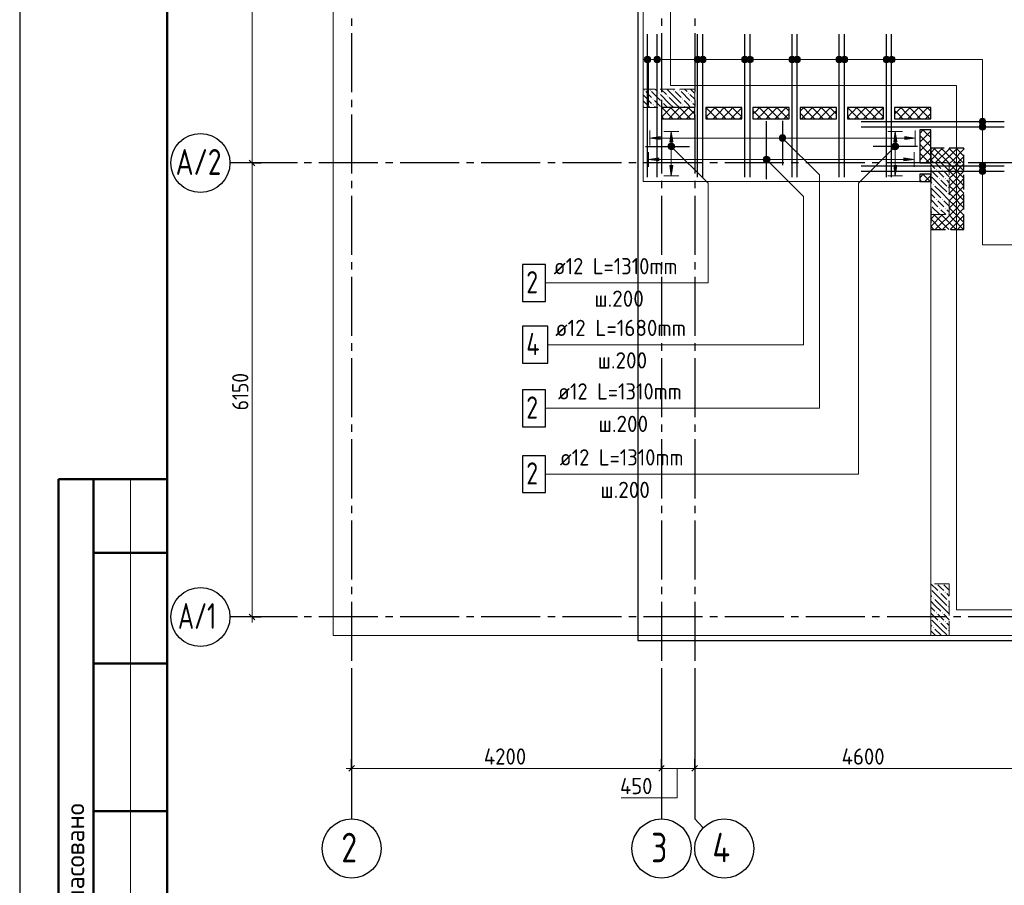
# Model space of a CAD drawing. Header units: millimetres. Extents: x 0 to 42000, y 0 to 29700.
# Tile 2 of 8: x 0 to 13347, y 9998 to 21723. Entities that reach past the tile are written whole.
import ezdxf

# ---------------------------------------------------------------- set-up
doc = ezdxf.new("R2010")
doc.units = ezdxf.units.MM
doc.linetypes.add('______2', pattern=[270, 200, -70])
doc.linetypes.add('______5', pattern=[1100, 800, -100, 100, -100])
for name, color, linetype, lineweight in [('Standard', 7, 'Continuous', 25), ('ЖБ Перекрытие верхний уровень', 7, 'Continuous', 18), ('Обрамление П-обр. равн.', 7, 'Continuous', 25), ('Позиционная метка номер позиции', 7, 'Continuous', 13), ('Размерная линия_ общее', 7, 'Continuous', 13), ('Ребро вкладыша арматура S1', 7, 'Continuous', 25)]:
    doc.layers.add(name, color=color, linetype=linetype, lineweight=lineweight)
doc.layers.add('ЖБ Пилон', color=7, linetype='______2', lineweight=13, true_color=0xa0a0a0)
doc.layers.add('Оси', color=7, linetype='______5', lineweight=13, true_color=0x656565)
doc.layers.add('Утеплитель перекрытие', color=7, linetype='Continuous', true_color=0xa0a0a0)
doc.styles.add('ISOCPEUR', font='txt')

msp = doc.modelspace()

# ---------------------------------------------------------------- hatches: boundary and pattern name
at = {"layer": 'ЖБ Пилон', "linetype": 'Continuous', "lineweight": 18, "transparency": 33554687}
for points in [[(8460, 20769), (8466, 20775), (8473, 20769), (8466, 20762)], [(8540, 20769), (8546, 20775), (8553, 20769), (8546, 20762)], [(8660, 20729), (8666, 20735), (8673, 20729), (8666, 20722)], [(8780, 20689), (8786, 20695), (8793, 20689), (8786, 20682)], [(8860, 20769), (8866, 20775), (8873, 20769), (8866, 20762)], [(8940, 20769), (8946, 20775), (8953, 20769), (8946, 20762)], [(9060, 20729), (9066, 20735), (9073, 20729), (9066, 20722)], [(8580, 20649), (8586, 20655), (8593, 20649), (8586, 20642)], [(8580, 20569), (8586, 20575), (8593, 20569), (8586, 20562)], [(8700, 20609), (8706, 20615), (8713, 20609), (8706, 20602)], [(8980, 20649), (8986, 20655), (8993, 20649), (8986, 20642)], [(8980, 20569), (8986, 20575), (8993, 20569), (8986, 20562)], [(9100, 20609), (9106, 20615), (9113, 20609), (9106, 20602)], [(8703, 20532), (8706, 20535), (8710, 20532)], [(9103, 20532), (9106, 20535), (9110, 20532)], [(12580, 19769), (12586, 19775), (12593, 19769), (12586, 19762)], [(12420, 19689), (12426, 19695), (12433, 19689), (12426, 19682)], [(12500, 19689), (12506, 19695), (12513, 19689), (12506, 19682)], [(12350, 19612), (12353, 19609), (12350, 19606)], [(12380, 19489), (12386, 19495), (12393, 19489), (12386, 19482)], [(12460, 19569), (12466, 19575), (12473, 19569), (12466, 19562)], [(12540, 19569), (12546, 19575), (12553, 19569), (12546, 19562)], [(12580, 19449), (12586, 19455), (12593, 19449), (12586, 19442)], [(12580, 19369), (12586, 19375), (12593, 19369), (12586, 19362)], [(12420, 19289), (12426, 19295), (12433, 19289), (12426, 19282)], [(12500, 19289), (12506, 19295), (12513, 19289), (12506, 19282)], [(12350, 19212), (12353, 19209), (12350, 19206)], [(12380, 19089), (12386, 19095), (12393, 19089), (12386, 19082)], [(12460, 19169), (12466, 19175), (12473, 19169), (12466, 19162)], [(12540, 19169), (12546, 19175), (12553, 19169), (12546, 19162)], [(12350, 14012), (12353, 14009), (12350, 14006)], [(12380, 13889), (12386, 13895), (12393, 13889), (12386, 13882)], [(12460, 13969), (12466, 13975), (12473, 13969), (12466, 13962)], [(12540, 13969), (12546, 13975), (12553, 13969), (12546, 13962)], [(12580, 13849), (12586, 13855), (12593, 13849), (12586, 13842)], [(12580, 13769), (12586, 13775), (12593, 13769), (12586, 13762)], [(12420, 13689), (12426, 13695), (12433, 13689), (12426, 13682)], [(12500, 13689), (12506, 13695), (12513, 13689), (12506, 13682)], [(12350, 13612), (12353, 13609), (12350, 13606)], [(12380, 13489), (12386, 13495), (12393, 13489), (12386, 13482)], [(12460, 13569), (12466, 13575), (12473, 13569), (12466, 13562)], [(12540, 13569), (12546, 13575), (12553, 13569), (12546, 13562)], [(12580, 13449), (12586, 13455), (12593, 13449), (12586, 13442)]]:
    msp.add_hatch(color=7, dxfattribs=at).paths.add_polyline_path(points, flags=16)
at = {"layer": 'Обрамление П-обр. равн.', "linetype": 'Continuous', "lineweight": 13, "transparency": 33554687}
for points in [[(8853, 20067), (8833, 20207), (8813, 20067)], [(11889, 20067), (11869, 20207), (11849, 20067)], [(12000, 20100), (12140, 20120), (12000, 20140)], [(11985, 19810), (12125, 19830), (11985, 19850)]]:
    msp.add_hatch(color=7, dxfattribs=at).paths.add_polyline_path(points)
for points in [[(8680, 20100), (8540, 20120), (8680, 20140)], [(8665, 19810), (8525, 19830), (8665, 19850)], [(8853, 19747), (8833, 19607), (8813, 19747)], [(11889, 19747), (11869, 19607), (11849, 19747)]]:
    msp.add_hatch(color=7, dxfattribs=at).paths.add_polyline_path(points, flags=16)
at = {"layer": 'Позиционная метка номер позиции', "linetype": 'Continuous', "lineweight": 13, "transparency": 33554687}
for points in [[(8471, 21208), (8487, 21147), (8487, 21224)], [(8487, 21224), (8510, 21140), (8510, 21230)], [(8487, 21224), (8487, 21147), (8510, 21140)], [(8510, 21230), (8510, 21140), (8532, 21147)], [(8510, 21230), (8532, 21147), (8532, 21224)], [(8532, 21224), (8532, 21147), (8549, 21163)], [(8532, 21224), (8549, 21163), (8549, 21208)], [(8601, 21208), (8617, 21147), (8617, 21224)], [(8617, 21224), (8640, 21140), (8640, 21230)], [(8617, 21224), (8617, 21147), (8640, 21140)], [(8640, 21230), (8640, 21140), (8662, 21147)], [(8640, 21230), (8662, 21147), (8662, 21224)], [(8662, 21224), (8662, 21147), (8679, 21163)], [(8662, 21224), (8679, 21163), (8679, 21208)], [(9151, 21208), (9167, 21147), (9167, 21224)], [(9167, 21224), (9190, 21140), (9190, 21230)], [(9167, 21224), (9167, 21147), (9190, 21140)], [(9190, 21230), (9190, 21140), (9212, 21147)], [(9190, 21230), (9212, 21147), (9212, 21224)], [(9212, 21224), (9212, 21147), (9229, 21163)], [(9212, 21224), (9229, 21163), (9229, 21208)], [(9221, 21208), (9237, 21147), (9237, 21224)], [(9237, 21224), (9260, 21140), (9260, 21230)], [(9237, 21224), (9237, 21147), (9260, 21140)], [(9260, 21230), (9260, 21140), (9282, 21147)], [(9260, 21230), (9282, 21147), (9282, 21224)], [(9282, 21224), (9282, 21147), (9299, 21163)], [(9282, 21224), (9299, 21163), (9299, 21208)], [(9791, 21208), (9807, 21147), (9807, 21224)], [(9807, 21224), (9830, 21140), (9830, 21230)], [(9807, 21224), (9807, 21147), (9830, 21140)], [(9830, 21230), (9830, 21140), (9852, 21147)], [(9830, 21230), (9852, 21147), (9852, 21224)], [(9852, 21224), (9852, 21147), (9869, 21163)], [(9852, 21224), (9869, 21163), (9869, 21208)], [(9861, 21208), (9877, 21147), (9877, 21224)], [(9877, 21224), (9900, 21140), (9900, 21230)], [(9877, 21224), (9877, 21147), (9900, 21140)], [(9900, 21230), (9900, 21140), (9922, 21147)], [(9900, 21230), (9922, 21147), (9922, 21224)], [(9922, 21224), (9922, 21147), (9939, 21163)], [(9922, 21224), (9939, 21163), (9939, 21208)], [(10431, 21208), (10447, 21147), (10447, 21224)], [(10447, 21224), (10470, 21140), (10470, 21230)], [(10447, 21224), (10447, 21147), (10470, 21140)], [(10470, 21230), (10470, 21140), (10492, 21147)], [(10470, 21230), (10492, 21147), (10492, 21224)], [(10492, 21224), (10492, 21147), (10509, 21163)], [(10492, 21224), (10509, 21163), (10509, 21208)], [(10501, 21208), (10517, 21147), (10517, 21224)], [(10517, 21224), (10540, 21140), (10540, 21230)], [(10517, 21224), (10517, 21147), (10540, 21140)], [(10540, 21230), (10540, 21140), (10562, 21147)], [(10540, 21230), (10562, 21147), (10562, 21224)], [(10562, 21224), (10562, 21147), (10579, 21163)], [(10562, 21224), (10579, 21163), (10579, 21208)], [(11071, 21208), (11087, 21147), (11087, 21224)], [(11087, 21224), (11110, 21140), (11110, 21230)], [(11087, 21224), (11087, 21147), (11110, 21140)], [(11110, 21230), (11110, 21140), (11132, 21147)], [(11110, 21230), (11132, 21147), (11132, 21224)], [(11132, 21224), (11132, 21147), (11149, 21163)], [(11132, 21224), (11149, 21163), (11149, 21208)], [(11141, 21208), (11157, 21147), (11157, 21224)], [(11157, 21224), (11180, 21140), (11180, 21230)], [(11157, 21224), (11157, 21147), (11180, 21140)], [(11180, 21230), (11180, 21140), (11202, 21147)], [(11180, 21230), (11202, 21147), (11202, 21224)], [(11202, 21224), (11202, 21147), (11219, 21163)], [(11202, 21224), (11219, 21163), (11219, 21208)], [(11711, 21208), (11727, 21147), (11727, 21224)], [(11727, 21224), (11750, 21140), (11750, 21230)], [(11727, 21224), (11727, 21147), (11750, 21140)], [(11750, 21230), (11750, 21140), (11772, 21147)], [(11750, 21230), (11772, 21147), (11772, 21224)], [(11772, 21224), (11772, 21147), (11789, 21163)], [(11772, 21224), (11789, 21163), (11789, 21208)], [(11781, 21208), (11797, 21147), (11797, 21224)], [(11797, 21224), (11820, 21140), (11820, 21230)], [(11797, 21224), (11797, 21147), (11820, 21140)], [(11820, 21230), (11820, 21140), (11842, 21147)], [(11820, 21230), (11842, 21147), (11842, 21224)], [(11842, 21224), (11842, 21147), (11859, 21163)], [(11842, 21224), (11859, 21163), (11859, 21208)], [(8471, 21163), (8471, 21208), (8465, 21185)], [(8471, 21208), (8471, 21163), (8487, 21147)], [(8549, 21208), (8549, 21163), (8555, 21185)], [(8601, 21163), (8601, 21208), (8595, 21185)], [(8601, 21208), (8601, 21163), (8617, 21147)], [(8679, 21208), (8679, 21163), (8685, 21185)], [(9151, 21163), (9151, 21208), (9145, 21185)], [(9151, 21208), (9151, 21163), (9167, 21147)], [(9221, 21163), (9221, 21208), (9215, 21185)], [(9221, 21208), (9221, 21163), (9237, 21147)], [(9229, 21208), (9229, 21163), (9235, 21185)], [(9299, 21208), (9299, 21163), (9305, 21185)], [(9791, 21163), (9791, 21208), (9785, 21185)], [(9791, 21208), (9791, 21163), (9807, 21147)], [(9861, 21163), (9861, 21208), (9855, 21185)], [(9861, 21208), (9861, 21163), (9877, 21147)], [(9869, 21208), (9869, 21163), (9875, 21185)], [(9939, 21208), (9939, 21163), (9945, 21185)], [(10431, 21163), (10431, 21208), (10425, 21185)], [(10431, 21208), (10431, 21163), (10447, 21147)], [(10501, 21163), (10501, 21208), (10495, 21185)], [(10501, 21208), (10501, 21163), (10517, 21147)], [(10509, 21208), (10509, 21163), (10515, 21185)], [(10579, 21208), (10579, 21163), (10585, 21185)], [(11071, 21163), (11071, 21208), (11065, 21185)], [(11071, 21208), (11071, 21163), (11087, 21147)], [(11141, 21163), (11141, 21208), (11135, 21185)], [(11141, 21208), (11141, 21163), (11157, 21147)], [(11149, 21208), (11149, 21163), (11155, 21185)], [(11219, 21208), (11219, 21163), (11225, 21185)], [(11711, 21163), (11711, 21208), (11705, 21185)], [(11711, 21208), (11711, 21163), (11727, 21147)], [(11781, 21163), (11781, 21208), (11775, 21185)], [(11781, 21208), (11781, 21163), (11797, 21147)], [(11789, 21208), (11789, 21163), (11795, 21185)], [(11859, 21208), (11859, 21163), (11865, 21185)], [(13089, 20364), (13011, 20364), (13005, 20342)], [(13089, 20364), (13005, 20342), (13095, 20342)], [(13095, 20342), (13005, 20342), (13011, 20319)], [(13089, 20294), (13011, 20294), (13005, 20272)], [(13089, 20294), (13005, 20272), (13095, 20272)], [(13072, 20380), (13027, 20380), (13011, 20364)], [(13072, 20380), (13011, 20364), (13089, 20364)], [(13095, 20342), (13011, 20319), (13089, 20319)], [(13089, 20319), (13011, 20319), (13027, 20303)], [(13072, 20310), (13027, 20310), (13011, 20294)], [(13072, 20310), (13011, 20294), (13089, 20294)], [(13027, 20380), (13072, 20380), (13050, 20387)], [(13089, 20319), (13027, 20303), (13072, 20303)], [(13027, 20310), (13072, 20310), (13050, 20317)], [(13072, 20303), (13027, 20303), (13050, 20297)], [(10297, 20132), (10328, 20164), (10308, 20152)], [(10328, 20164), (10297, 20132), (10297, 20109)], [(10328, 20164), (10297, 20109), (10351, 20164)], [(10351, 20164), (10297, 20109), (10308, 20089)], [(10351, 20164), (10308, 20089), (10372, 20152)], [(13095, 20272), (13005, 20272), (13011, 20249)], [(13095, 20272), (13011, 20249), (13089, 20249)], [(13089, 20249), (13011, 20249), (13027, 20233)], [(13089, 20249), (13027, 20233), (13072, 20233)], [(13072, 20233), (13027, 20233), (13050, 20227)], [(8789, 20018), (8821, 20050), (8801, 20038)], [(8821, 20050), (8789, 20018), (8789, 19995)], [(8821, 20050), (8789, 19995), (8844, 20050)], [(8844, 20050), (8789, 19995), (8801, 19975)], [(8844, 20050), (8801, 19975), (8864, 20038)], [(8864, 20038), (8801, 19975), (8821, 19963)], [(8864, 20038), (8821, 19963), (8876, 20018)], [(10372, 20152), (10308, 20089), (10328, 20077)], [(10372, 20152), (10328, 20077), (10383, 20132)], [(10383, 20132), (10328, 20077), (10351, 20077)], [(10383, 20132), (10351, 20077), (10383, 20109)], [(10383, 20109), (10351, 20077), (10372, 20089)], [(11901, 19975), (11837, 20038), (11826, 20018)], [(11912, 19995), (11857, 20050), (11837, 20038)], [(11912, 19995), (11837, 20038), (11901, 19975)], [(11912, 20018), (11880, 20050), (11857, 20050)], [(11912, 20018), (11857, 20050), (11912, 19995)], [(11880, 20050), (11912, 20018), (11901, 20038)], [(8876, 20018), (8821, 19963), (8844, 19963)], [(8876, 20018), (8844, 19963), (8876, 19995)], [(8876, 19995), (8844, 19963), (8864, 19975)], [(11901, 19975), (11826, 20018), (11880, 19963)], [(11880, 19963), (11826, 20018), (11826, 19995)], [(11880, 19963), (11826, 19995), (11857, 19963)], [(11857, 19963), (11826, 19995), (11837, 19975)], [(10082, 19842), (10113, 19874), (10093, 19862)], [(10113, 19874), (10082, 19842), (10082, 19819)], [(10113, 19874), (10082, 19819), (10136, 19874)], [(10136, 19874), (10082, 19819), (10093, 19798)], [(10136, 19874), (10093, 19798), (10157, 19862)], [(10157, 19862), (10093, 19798), (10113, 19787)], [(10157, 19862), (10113, 19787), (10168, 19842)], [(10168, 19842), (10113, 19787), (10136, 19787)], [(10168, 19842), (10136, 19787), (10168, 19819)], [(10168, 19819), (10136, 19787), (10157, 19798)], [(13089, 19764), (13011, 19764), (13005, 19742)], [(13089, 19764), (13005, 19742), (13095, 19742)], [(13072, 19780), (13027, 19780), (13011, 19764)], [(13072, 19780), (13011, 19764), (13089, 19764)], [(13027, 19780), (13072, 19780), (13050, 19787)], [(13095, 19742), (13005, 19742), (13011, 19719)], [(13089, 19694), (13011, 19694), (13005, 19672)], [(13089, 19694), (13005, 19672), (13095, 19672)], [(13095, 19672), (13005, 19672), (13011, 19649)], [(13095, 19742), (13011, 19719), (13089, 19719)], [(13089, 19719), (13011, 19719), (13027, 19703)], [(13072, 19710), (13027, 19710), (13011, 19694)], [(13072, 19710), (13011, 19694), (13089, 19694)], [(13095, 19672), (13011, 19649), (13089, 19649)], [(13089, 19649), (13011, 19649), (13027, 19633)], [(13089, 19719), (13027, 19703), (13072, 19703)], [(13027, 19710), (13072, 19710), (13050, 19717)], [(13072, 19703), (13027, 19703), (13050, 19697)], [(13089, 19649), (13027, 19633), (13072, 19633)], [(13072, 19633), (13027, 19633), (13050, 19627)]]:
    msp.add_hatch(color=7, dxfattribs=at).paths.add_polyline_path(points)

# ---------------------------------------------------------------- linework, layer by layer
at = {"layer": 'Standard', "color": 7, "linetype": 'Continuous', "lineweight": 25, "transparency": 33554687}
msp.add_line((2000, 29200), (2000, 1058), dxfattribs=at)
at = {"layer": 'Standard', "color": 9, "linetype": '______2', "lineweight": -3, "true_color": 0xc7c7c7, "transparency": 33554687}
for p, q in [((12800, 19982), (12350, 19982)), ((12350, 19982), (12350, 18882)), ((12800, 18882), (12800, 19982)), ((12350, 18882), (12800, 18882))]:
    msp.add_line(p, q, dxfattribs=at)
at = {"layer": 'Standard', "color": 9, "linetype": 'Continuous', "lineweight": -3, "true_color": 0xc7c7c7, "transparency": 33554687}
for p, q in [((12350, 19920), (12411, 19982)), ((12350, 19820), (12511, 19982)), ((12350, 19924), (12493, 19782)), ((12393, 19982), (12593, 19782)), ((12411, 19782), (12611, 19982)), ((12493, 19982), (12652, 19822)), ((12511, 19782), (12652, 19922)), ((12593, 19982), (12652, 19922)), ((12652, 19922), (12711, 19982)), ((12652, 19822), (12800, 19970)), ((12652, 19922), (12800, 19774)), ((12693, 19982), (12800, 19874)), ((12793, 19982), (12800, 19974)), ((12350, 19824), (12393, 19782)), ((12600, 19770), (12652, 19822)), ((12600, 19774), (12652, 19722)), ((12652, 19722), (12800, 19870)), ((12652, 19822), (12800, 19674)), ((12652, 19622), (12800, 19770)), ((12600, 19670), (12652, 19722)), ((12600, 19674), (12652, 19622)), ((12600, 19570), (12652, 19622)), ((12652, 19722), (12800, 19574)), ((12652, 19522), (12800, 19670)), ((12652, 19622), (12752, 19522)), ((12600, 19574), (12652, 19522)), ((12600, 19470), (12652, 19522)), ((12652, 19422), (12752, 19522)), ((12652, 19522), (12800, 19374)), ((12752, 19522), (12800, 19570)), ((12752, 19522), (12800, 19474)), ((12600, 19474), (12652, 19422)), ((12600, 19370), (12652, 19422)), ((12600, 19374), (12652, 19322)), ((12652, 19322), (12800, 19470)), ((12652, 19422), (12800, 19274)), ((12652, 19222), (12800, 19370)), ((12600, 19270), (12652, 19322)), ((12600, 19274), (12652, 19222)), ((12600, 19170), (12652, 19222)), ((12652, 19322), (12800, 19174)), ((12652, 19122), (12800, 19270)), ((12652, 19222), (12800, 19074)), ((12411, 18882), (12652, 19122)), ((12600, 19174), (12652, 19122)), ((12652, 19022), (12800, 19170)), ((12652, 19122), (12800, 18974)), ((12350, 19020), (12411, 19082)), ((12350, 18920), (12511, 19082)), ((12350, 19024), (12493, 18882)), ((12393, 19082), (12593, 18882)), ((12493, 19082), (12652, 18922)), ((12511, 18882), (12652, 19022)), ((12593, 19082), (12652, 19022)), ((12652, 18922), (12800, 19070)), ((12652, 19022), (12793, 18882)), ((12711, 18882), (12800, 18970)), ((12350, 18924), (12393, 18882)), ((12611, 18882), (12652, 18922)), ((12652, 18922), (12693, 18882))]:
    msp.add_line(p, q, dxfattribs=at)
at = {"layer": 'Standard', "color": 7, "linetype": 'Continuous', "lineweight": 50, "transparency": 33554687}
for p, q in [((6, 15500), (0, 15500)), ((2000, 15500), (527, 15500)), ((527, 15500), (527, 9000)), ((527, 15500), (527, 9000)), ((1000, 15500), (1000, 9000)), ((2000, 14500), (1000, 14500)), ((2000, 13000), (1000, 13000)), ((2000, 11000), (1000, 11000))]:
    msp.add_line(p, q, dxfattribs=at)
at = {"layer": 'Standard', "color": 7, "linetype": 'Continuous', "lineweight": 13, "transparency": 33554687}
msp.add_line((1500, 15500), (1500, 9000), dxfattribs=at)
at = {"layer": 'Standard', "color": 7, "linetype": 'Continuous', "lineweight": 25, "transparency": 33554687}
msp.add_lwpolyline([(0, 0), (42000, 0), (42000, 29700), (0, 29700), (0, 0)], close=True, dxfattribs=at)
at = {"layer": 'Standard', "color": 7, "linetype": 'Continuous', "lineweight": 50, "transparency": 33554687}
msp.add_lwpolyline([(2000, 29200), (41500, 29200), (41500, 500), (2000, 500), (2000, 29200)], close=True, dxfattribs=at)
at = {"layer": 'Standard', "color": 7, "linetype": 'Continuous', "lineweight": 13, "transparency": 33554687}
msp.add_lwpolyline([(41500, 29200), (2000, 29200), (2000, 6000), (41500, 6000), (41500, 29200)], dxfattribs=at)
at = {"layer": 'Standard', "color": 254, "linetype": 'Continuous', "lineweight": 25, "true_color": 0xc4c4ff, "transparency": 33554687}
msp.add_lwpolyline([(8381, 13313), (36781, 13313), (36781, 25551), (8381, 25551), (8381, 13313)], dxfattribs=at)
at = {"layer": 'Standard', "color": 2, "linetype": 'Continuous', "lineweight": 13, "transparency": 33554687}
for points in [[(4250, 13382), (41050, 13382), (41050, 25482), (4250, 25482), (4250, 13382)], [(4250, 13382), (41050, 13382), (41050, 25232), (4250, 25232), (4250, 13382)]]:
    msp.add_lwpolyline(points, dxfattribs=at)
at = {"layer": 'ЖБ Перекрытие верхний уровень', "color": 7, "linetype": 'Continuous', "lineweight": 18, "transparency": 33554687}
for p, q in [((8450, 24032), (8450, 19532)), ((8700, 20382), (8700, 20532)), ((8700, 20532), (9150, 20532)), ((9150, 20532), (9150, 20382)), ((9300, 20532), (9790, 20532)), ((9300, 20382), (9300, 20532)), ((9790, 20532), (9790, 20382)), ((9940, 20382), (9940, 20532)), ((9940, 20532), (10430, 20532)), ((10430, 20532), (10430, 20382)), ((10580, 20532), (11070, 20532)), ((10580, 20382), (10580, 20532)), ((11070, 20532), (11070, 20382)), ((11220, 20382), (11220, 20532)), ((11220, 20532), (11710, 20532)), ((11710, 20532), (11710, 20382)), ((11860, 20532), (12350, 20532)), ((11860, 20382), (11860, 20532)), ((12350, 20532), (12350, 20382)), ((9150, 20382), (8700, 20382)), ((9790, 20382), (9300, 20382)), ((10430, 20382), (9940, 20382)), ((11070, 20382), (10580, 20382)), ((11710, 20382), (11220, 20382)), ((12350, 20382), (11860, 20382)), ((12200, 20232), (12350, 20232)), ((12200, 19782), (12200, 20232)), ((12350, 20232), (12350, 19782)), ((12350, 19782), (12200, 19782)), ((12200, 19532), (12200, 19632)), ((12200, 19632), (12350, 19632)), ((12350, 19632), (12350, 19532)), ((8450, 19532), (12200, 19532)), ((12350, 19532), (12350, 13382)), ((12350, 13382), (37450, 13382))]:
    msp.add_line(p, q, dxfattribs=at)
at = {"layer": 'ЖБ Пилон', "color": 253, "linetype": '______2', "lineweight": 13, "true_color": 0xa0a0a0, "transparency": 33554687}
for p, q in [((8450, 20782), (8450, 20532)), ((9150, 20782), (8450, 20782)), ((9150, 20532), (9150, 20782)), ((8450, 20532), (9150, 20532)), ((12600, 19782), (12350, 19782)), ((12350, 19782), (12350, 19082)), ((12600, 19082), (12600, 19782)), ((12350, 19082), (12600, 19082)), ((12600, 14082), (12350, 14082)), ((12350, 14082), (12350, 13382)), ((12600, 13382), (12600, 14082)), ((12350, 13382), (12600, 13382))]:
    msp.add_line(p, q, dxfattribs=at)
at = {"layer": 'ЖБ Пилон', "color": 9, "linetype": 'Continuous', "lineweight": 18, "true_color": 0xc7c7c7, "transparency": 33554687}
for p, q in [((8486, 20669), (8450, 20705)), ((8486, 20749), (8566, 20669)), ((8566, 20749), (8686, 20629)), ((8613, 20782), (8646, 20749)), ((8806, 20589), (8686, 20709)), ((8693, 20782), (8766, 20709)), ((8886, 20669), (8773, 20782)), ((8886, 20749), (8966, 20669)), ((8966, 20749), (9086, 20629)), ((9013, 20782), (9046, 20749)), ((9150, 20645), (9086, 20709)), ((9093, 20782), (9150, 20725)), ((8450, 20625), (8486, 20589)), ((8486, 20669), (8566, 20589)), ((8486, 20589), (8543, 20532)), ((8646, 20589), (8606, 20629)), ((8686, 20549), (8646, 20589)), ((8726, 20589), (8783, 20532)), ((8806, 20669), (8886, 20589)), ((8806, 20589), (8863, 20532)), ((8886, 20669), (8966, 20589)), ((8886, 20589), (8943, 20532)), ((9046, 20589), (9006, 20629)), ((9086, 20549), (9046, 20589)), ((9126, 20589), (9150, 20565)), ((8450, 20545), (8463, 20532)), ((8606, 20549), (8623, 20532)), ((9006, 20549), (9023, 20532)), ((12350, 19765), (12406, 19709)), ((12413, 19782), (12486, 19709)), ((12493, 19782), (12600, 19675)), ((12350, 19685), (12446, 19589)), ((12486, 19629), (12446, 19669)), ((12526, 19589), (12486, 19629)), ((12526, 19669), (12600, 19595)), ((12350, 19525), (12366, 19509)), ((12486, 19469), (12366, 19589)), ((12486, 19549), (12566, 19469)), ((12566, 19549), (12600, 19515)), ((12406, 19389), (12350, 19445)), ((12350, 19365), (12406, 19309)), ((12406, 19469), (12486, 19389)), ((12406, 19389), (12486, 19309)), ((12486, 19469), (12566, 19389)), ((12486, 19389), (12600, 19275)), ((12350, 19285), (12446, 19189)), ((12486, 19229), (12446, 19269)), ((12526, 19189), (12486, 19229)), ((12526, 19269), (12600, 19195)), ((12350, 19125), (12366, 19109)), ((12473, 19082), (12366, 19189)), ((12486, 19149), (12553, 19082)), ((12566, 19149), (12600, 19115)), ((12353, 14082), (12446, 13989)), ((12486, 14029), (12446, 14069)), ((12526, 13989), (12486, 14029)), ((12526, 14069), (12600, 13995)), ((12593, 14082), (12600, 14075)), ((12350, 13925), (12366, 13909)), ((12486, 13869), (12366, 13989)), ((12486, 13949), (12566, 13869)), ((12566, 13949), (12600, 13915)), ((12406, 13789), (12350, 13845)), ((12350, 13765), (12406, 13709)), ((12406, 13869), (12486, 13789)), ((12406, 13789), (12486, 13709)), ((12486, 13869), (12566, 13789)), ((12486, 13789), (12600, 13675)), ((12350, 13685), (12446, 13589)), ((12486, 13629), (12446, 13669)), ((12526, 13589), (12486, 13629)), ((12526, 13669), (12600, 13595)), ((12350, 13525), (12366, 13509)), ((12486, 13469), (12366, 13589)), ((12486, 13549), (12566, 13469)), ((12566, 13549), (12600, 13515)), ((12406, 13389), (12350, 13445)), ((12406, 13469), (12486, 13389)), ((12406, 13389), (12413, 13382)), ((12486, 13469), (12566, 13389)), ((12486, 13389), (12493, 13382))]:
    msp.add_line(p, q, dxfattribs=at)
at = {"layer": 'Обрамление П-обр. равн.', "color": 7, "linetype": 'Continuous', "lineweight": 25, "transparency": 33554687}
for p, q in [((8525, 20563), (8525, 21163)), ((10125, 19563), (10125, 20348)), ((10340, 20351), (10340, 19751)), ((8481, 20007), (9081, 20007)), ((12169, 20007), (11569, 20007))]:
    msp.add_line(p, q, dxfattribs=at)
at = {"layer": 'Обрамление П-обр. равн.', "color": 7, "linetype": 'Continuous', "lineweight": 13, "transparency": 33554687}
for p, q in [((8540, 20120), (8540, 20220)), ((8833, 20207), (8733, 20207)), ((8833, 20207), (8813, 20067)), ((8853, 20067), (8833, 20207)), ((8833, 20207), (8933, 20207)), ((8833, 20207), (8833, 20207)), ((11869, 20207), (11769, 20207)), ((11869, 20207), (11849, 20067)), ((11889, 20067), (11869, 20207)), ((11869, 20207), (11969, 20207)), ((11869, 20207), (11869, 20207)), ((12140, 20120), (12140, 20220)), ((8540, 20120), (8680, 20140)), ((8680, 20100), (8540, 20120)), ((8540, 20120), (8540, 20020)), ((8540, 20120), (8540, 20120)), ((8680, 20140), (8680, 20100)), ((8680, 20120), (12000, 20120)), ((8813, 20067), (8853, 20067)), ((8833, 19747), (8833, 20067)), ((11849, 20067), (11889, 20067)), ((11869, 19747), (11869, 20067)), ((12140, 20120), (12000, 20140)), ((12000, 20140), (12000, 20100)), ((12000, 20100), (12140, 20120)), ((12140, 20120), (12140, 20020)), ((12140, 20120), (12140, 20120)), ((8525, 19830), (8525, 19930)), ((12125, 19830), (12125, 19930)), ((8525, 19830), (8665, 19850)), ((8665, 19810), (8525, 19830)), ((8525, 19830), (8525, 19730)), ((8525, 19830), (8525, 19830)), ((8665, 19850), (8665, 19810)), ((8665, 19830), (11985, 19830)), ((12125, 19830), (11985, 19850)), ((11985, 19850), (11985, 19810)), ((11985, 19810), (12125, 19830)), ((12125, 19830), (12125, 19730)), ((12125, 19830), (12125, 19830)), ((8833, 19607), (8813, 19747)), ((8813, 19747), (8853, 19747)), ((8853, 19747), (8833, 19607)), ((11869, 19607), (11849, 19747)), ((11849, 19747), (11889, 19747)), ((11889, 19747), (11869, 19607)), ((8833, 19607), (8733, 19607)), ((8833, 19607), (8933, 19607)), ((8833, 19607), (8833, 19607)), ((11869, 19607), (11769, 19607)), ((11869, 19607), (11969, 19607)), ((11869, 19607), (11869, 19607))]:
    msp.add_line(p, q, dxfattribs=at)
msp.add_lwpolyline([(8375, 24357), (4630, 24357), (4630, 25167), (40700, 25167), (40700, 19897), (37290, 19897), (37160, 19897), (37160, 19552), (37160, 19302), (37160, 18361), (37160, 13731), (12700, 13731), (12700, 20831), (8820, 20831), (8820, 24027)], dxfattribs=at)
at = {"layer": 'Обрамление П-обр. равн.', "color": 7, "linetype": 'Continuous', "lineweight": 25, "transparency": 33554687}
for points in [[(6817, 17907), (7127, 17907), (7127, 18407), (6817, 18407), (6817, 17907)], [(6817, 17070), (7157, 17070), (7157, 17570), (6817, 17570), (6817, 17070)], [(6817, 16210), (7127, 16210), (7127, 16710), (6817, 16710), (6817, 16210)], [(6817, 15317), (7127, 15317), (7127, 15817), (6817, 15817), (6817, 15317)]]:
    msp.add_lwpolyline(points, dxfattribs=at)
at = {"layer": 'Оси', "color": 8, "linetype": '______5', "lineweight": -3, "transparency": 33554687}
for p, q in [((4500, 25939), (4500, 12896)), ((8700, 25939), (8700, 12896)), ((9150, 25939), (9150, 12896)), ((41157, 19782), (3764, 19782)), ((41157, 13632), (3764, 13632))]:
    msp.add_line(p, q, dxfattribs=at)
at = {"layer": 'Оси', "color": 7, "linetype": 'Continuous', "lineweight": 25, "transparency": 33554687}
for p, q in [((3764, 19782), (2850, 19782)), ((3764, 13632), (2850, 13632)), ((4500, 12896), (4500, 10896)), ((8700, 12896), (8700, 10896))]:
    msp.add_line(p, q, dxfattribs=at)
msp.add_lwpolyline([(9150, 12896), (9150, 10896), (9267, 10778)], dxfattribs=at)
at = {"layer": 'Оси', "color": 7, "linetype": 'Continuous', "lineweight": 13, "transparency": 33554687}
msp.add_lwpolyline([(8154, 11182), (8914, 11182), (8914, 11582)], dxfattribs=at)
at = {"layer": 'Оси', "color": 7, "linetype": 'Continuous', "lineweight": 25, "transparency": 33554687}
for centre in [(2450, 19782), (2450, 13632), (4500, 10496), (8700, 10496), (9550, 10496)]:
    msp.add_circle(centre, 400, dxfattribs=at)
at = {"layer": 'Позиционная метка номер позиции', "color": 7, "linetype": 'Continuous', "lineweight": 13, "transparency": 33554687}
for p, q in [((8510, 21230), (8510, 21230)), ((8640, 21230), (8640, 21230)), ((9190, 21230), (9190, 21230)), ((9260, 21230), (9260, 21230)), ((9830, 21230), (9830, 21230)), ((9900, 21230), (9900, 21230)), ((10470, 21230), (10470, 21230)), ((10540, 21230), (10540, 21230)), ((11110, 21230), (11110, 21230)), ((11180, 21230), (11180, 21230)), ((11750, 21230), (11750, 21230)), ((11820, 21230), (11820, 21230)), ((8465, 21185), (8465, 21185)), ((8510, 21140), (8510, 21140)), ((8555, 21185), (8555, 21185)), ((8595, 21185), (8595, 21185)), ((8640, 21185), (9050, 21185)), ((8640, 21140), (8640, 21140)), ((8685, 21185), (8685, 21185)), ((9145, 21185), (9145, 21185)), ((9190, 21185), (9600, 21185)), ((9190, 21140), (9190, 21140)), ((9215, 21185), (9215, 21185)), ((9235, 21185), (9235, 21185)), ((9260, 21185), (9670, 21185)), ((9260, 21140), (9260, 21140)), ((9305, 21185), (9305, 21185)), ((9785, 21185), (9785, 21185)), ((9830, 21185), (10240, 21185)), ((9830, 21140), (9830, 21140)), ((9855, 21185), (9855, 21185)), ((9875, 21185), (9875, 21185)), ((9900, 21185), (10310, 21185)), ((9900, 21140), (9900, 21140)), ((9945, 21185), (9945, 21185)), ((10425, 21185), (10425, 21185)), ((10470, 21185), (10880, 21185)), ((10470, 21140), (10470, 21140)), ((10495, 21185), (10495, 21185)), ((10515, 21185), (10515, 21185)), ((10540, 21185), (10950, 21185)), ((10540, 21140), (10540, 21140)), ((10585, 21185), (10585, 21185)), ((11065, 21185), (11065, 21185)), ((11110, 21185), (11520, 21185)), ((11110, 21140), (11110, 21140)), ((11135, 21185), (11135, 21185)), ((11155, 21185), (11155, 21185)), ((11180, 21185), (11590, 21185)), ((11180, 21140), (11180, 21140)), ((11225, 21185), (11225, 21185)), ((11705, 21185), (11705, 21185)), ((11750, 21185), (12160, 21185)), ((11750, 21140), (11750, 21140)), ((11775, 21185), (11775, 21185)), ((11795, 21185), (11795, 21185)), ((11820, 21185), (12230, 21185)), ((11820, 21140), (11820, 21140)), ((11865, 21185), (11865, 21185)), ((13005, 20342), (13005, 20342)), ((13050, 20387), (13050, 20387)), ((13050, 20342), (13050, 19932)), ((13050, 20317), (13050, 20317)), ((13050, 20297), (13050, 20297)), ((13095, 20342), (13095, 20342)), ((13005, 20272), (13005, 20272)), ((13050, 20272), (13050, 19862)), ((13050, 20227), (13050, 20227)), ((13095, 20272), (13095, 20272)), ((8801, 20038), (8801, 20038)), ((8864, 20038), (8864, 20038)), ((10308, 20152), (10308, 20152)), ((10308, 20089), (10308, 20089)), ((10372, 20152), (10372, 20152)), ((10372, 20089), (10372, 20089)), ((11837, 20038), (11837, 20038)), ((11901, 20038), (11901, 20038)), ((8801, 19975), (8801, 19975)), ((8864, 19975), (8864, 19975)), ((11837, 19975), (11837, 19975)), ((11901, 19975), (11901, 19975)), ((10093, 19862), (10093, 19862)), ((10093, 19798), (10093, 19798)), ((10157, 19862), (10157, 19862)), ((10157, 19798), (10157, 19798)), ((13050, 19787), (13050, 19787)), ((13005, 19742), (13005, 19742)), ((13005, 19672), (13005, 19672)), ((13050, 19742), (13050, 19332)), ((13050, 19717), (13050, 19717)), ((13050, 19697), (13050, 19697)), ((13050, 19672), (13050, 19262)), ((13050, 19627), (13050, 19627)), ((13095, 19742), (13095, 19742)), ((13095, 19672), (13095, 19672))]:
    msp.add_line(p, q, dxfattribs=at)
for points in [[(8510, 21185), (13050, 21185), (13050, 18675), (15494, 18675)], [(10340, 20120), (10840, 19620), (10840, 16460), (7127, 16460)], [(8833, 20007), (9333, 19507), (9333, 18157), (7127, 18157)], [(11869, 20007), (11369, 19507), (11369, 15567), (7127, 15567)], [(10125, 19830), (10625, 19330), (10625, 17320), (7157, 17320)]]:
    msp.add_lwpolyline(points, dxfattribs=at)
for centre in [(8510, 21185), (8640, 21185), (9190, 21185), (9260, 21185), (9830, 21185), (9900, 21185), (10470, 21185), (10540, 21185), (11110, 21185), (11180, 21185), (11750, 21185), (11820, 21185), (13050, 20342), (13050, 20272), (10340, 20120), (8833, 20007), (11869, 20007), (10125, 19830), (13050, 19742), (13050, 19672)]:
    msp.add_circle(centre, 45, dxfattribs=at)
at = {"layer": 'Размерная линия_ общее', "color": 7, "linetype": 'Continuous', "lineweight": 13, "transparency": 33554687}
for p, q in [((3150, 25282), (3150, 19782)), ((3150, 19782), (3150, 13632)), ((3150, 13632), (3150, 13557)), ((4500, 11582), (4425, 11582)), ((8700, 11582), (9150, 11582)), ((9150, 11582), (13750, 11582))]:
    msp.add_line(p, q, dxfattribs=at)
at = {"layer": 'Размерная линия_ общее', "color": 253, "linetype": 'Continuous', "lineweight": -3, "true_color": 0xa0a0a0, "transparency": 33554687}
for p, q in [((3150, 19782), (3025, 19782)), ((3150, 19782), (3275, 19782)), ((3150, 13632), (3025, 13632)), ((3150, 13632), (3050, 13632)), ((3150, 13632), (3275, 13632)), ((4500, 11582), (4500, 11707)), ((8700, 11582), (8700, 11707)), ((9150, 11582), (9150, 11707)), ((4500, 11582), (4500, 11457)), ((4500, 11582), (4500, 11096)), ((8700, 11582), (8700, 11457)), ((8700, 11582), (8700, 11096)), ((9150, 11582), (9150, 11457)), ((9150, 11582), (9150, 11096))]:
    msp.add_line(p, q, dxfattribs=at)
at = {"layer": 'Размерная линия_ общее', "color": 7, "linetype": 'Continuous', "lineweight": 25, "transparency": 33554687}
for p, q in [((3112, 19819), (3187, 19744)), ((3112, 13669), (3187, 13594)), ((4462, 11544), (4537, 11619)), ((8662, 11544), (8737, 11619)), ((9112, 11544), (9187, 11619))]:
    msp.add_line(p, q, dxfattribs=at)
at = {"layer": 'Размерная линия_ общее', "color": 253, "linetype": 'Continuous', "lineweight": -3, "true_color": 0xa0a0a0, "transparency": 33554687}
msp.add_lwpolyline([(3150, 19782), (3133, 19782), (3133, 19782), (3050, 19782)], dxfattribs=at)
at = {"layer": 'Размерная линия_ общее', "color": 7, "linetype": 'Continuous', "lineweight": 13, "transparency": 33554687}
msp.add_lwpolyline([(4500, 11582), (6362, 11582), (6362, 11582), (8700, 11582)], dxfattribs=at)
at = {"layer": 'Ребро вкладыша арматура S1', "color": 7, "linetype": 'Continuous', "lineweight": 25, "transparency": 33554687}
for p, q in [((8510, 19588), (8510, 21526)), ((8510, 19588), (8510, 21526)), ((8640, 19588), (8640, 21526)), ((8640, 19588), (8640, 21526)), ((9190, 19588), (9190, 21526)), ((9190, 19588), (9190, 21526)), ((9260, 19588), (9260, 21526)), ((9260, 19588), (9260, 21526)), ((9830, 19588), (9830, 21526)), ((9830, 19588), (9830, 21526)), ((9900, 19588), (9900, 21526)), ((9900, 19588), (9900, 21526)), ((10470, 19588), (10470, 21526)), ((10470, 19588), (10470, 21526)), ((10540, 19588), (10540, 21526)), ((10540, 19588), (10540, 21526)), ((11110, 19588), (11110, 21526)), ((11110, 19588), (11110, 21526)), ((11180, 19588), (11180, 21526)), ((11180, 19588), (11180, 21526)), ((11750, 19588), (11750, 21526)), ((11750, 19588), (11750, 21526)), ((11820, 19588), (11820, 21526)), ((11820, 19588), (11820, 21526)), ((11406, 20342), (13344, 20342)), ((11406, 20342), (13344, 20342)), ((11406, 20272), (13344, 20272)), ((11406, 20272), (13344, 20272)), ((11406, 19742), (13344, 19742)), ((11406, 19742), (13344, 19742)), ((11406, 19672), (13344, 19672)), ((11406, 19672), (13344, 19672))]:
    msp.add_line(p, q, dxfattribs=at)
at = {"layer": 'Утеплитель перекрытие', "color": 253, "linetype": 'Continuous', "lineweight": -3, "true_color": 0xa0a0a0, "transparency": 33554687}
for p, q in [((9150, 20532), (8700, 20532)), ((8700, 20532), (8700, 20382)), ((9150, 20382), (9150, 20532)), ((9790, 20532), (9300, 20532)), ((9300, 20532), (9300, 20382)), ((9790, 20382), (9790, 20532)), ((10430, 20532), (9940, 20532)), ((9940, 20532), (9940, 20382)), ((10430, 20382), (10430, 20532)), ((11070, 20532), (10580, 20532)), ((10580, 20532), (10580, 20382)), ((11070, 20382), (11070, 20532)), ((11710, 20532), (11220, 20532)), ((11220, 20532), (11220, 20382)), ((11710, 20382), (11710, 20532)), ((12350, 20532), (11860, 20532)), ((11860, 20532), (11860, 20382)), ((12350, 20382), (12350, 20532)), ((8700, 20382), (9150, 20382)), ((9300, 20382), (9790, 20382)), ((9940, 20382), (10430, 20382)), ((10580, 20382), (11070, 20382)), ((11220, 20382), (11710, 20382)), ((11860, 20382), (12350, 20382)), ((12200, 20232), (12200, 19782)), ((12350, 20232), (12200, 20232)), ((12350, 19782), (12350, 20232)), ((12200, 19782), (12350, 19782)), ((12350, 19632), (12200, 19632)), ((12200, 19632), (12200, 19532)), ((12350, 19532), (12350, 19632)), ((12200, 19532), (12350, 19532))]:
    msp.add_line(p, q, dxfattribs=at)
at = {"layer": 'Утеплитель перекрытие', "color": 252, "linetype": 'Continuous', "lineweight": 18, "true_color": 0x8f8f8f, "transparency": 33554687}
for p, q in [((8700, 20522), (8709, 20532)), ((8700, 20402), (8829, 20532)), ((8703, 20532), (8853, 20382)), ((8799, 20382), (8886, 20469)), ((8823, 20532), (8886, 20469)), ((8886, 20469), (8949, 20532)), ((8886, 20469), (8973, 20382)), ((8919, 20382), (9069, 20532)), ((8943, 20532), (9093, 20382)), ((9039, 20382), (9150, 20492)), ((9063, 20532), (9150, 20445)), ((9300, 20522), (9309, 20532)), ((9940, 20495), (10053, 20382)), ((10023, 20532), (10086, 20469)), ((10086, 20469), (10149, 20532)), ((10383, 20532), (10430, 20485)), ((10580, 20482), (10629, 20532)), ((10959, 20382), (11070, 20492)), ((11220, 20522), (11229, 20532)), ((11220, 20402), (11286, 20469)), ((11286, 20469), (11373, 20382)), ((11583, 20532), (11710, 20405)), ((11703, 20532), (11710, 20525)), ((11860, 20442), (11949, 20532)), ((8700, 20415), (8733, 20382)), ((9300, 20415), (9333, 20382)), ((9759, 20382), (9790, 20412)), ((11220, 20415), (11253, 20382)), ((12279, 19782), (12350, 19852)), ((12243, 19632), (12343, 19532)), ((12269, 19532), (12350, 19612))]:
    msp.add_line(p, q, dxfattribs=at)
for points in [[(9300, 20402), (9319, 20421), (9319, 20421), (9429, 20532)], [(9303, 20532), (9396, 20439), (9396, 20439), (9453, 20382)], [(9399, 20382), (9476, 20458), (9476, 20458), (9549, 20532)], [(9423, 20532), (9493, 20462), (9493, 20462), (9573, 20382)], [(9519, 20382), (9633, 20495), (9633, 20495), (9669, 20532)], [(9543, 20532), (9590, 20485), (9590, 20485), (9693, 20382)], [(9639, 20382), (9789, 20531), (9789, 20531), (9789, 20532)], [(9663, 20532), (9687, 20508), (9687, 20508), (9790, 20405)], [(9783, 20532), (9785, 20530), (9785, 20530), (9790, 20525)], [(9940, 20442), (9984, 20486), (9984, 20486), (10029, 20532)], [(9999, 20382), (10081, 20463), (10081, 20463), (10086, 20469)], [(10086, 20469), (10095, 20460), (10095, 20460), (10173, 20382)], [(10119, 20382), (10178, 20441), (10178, 20441), (10269, 20532)], [(10143, 20532), (10251, 20423), (10251, 20423), (10293, 20382)], [(10239, 20382), (10276, 20418), (10276, 20418), (10389, 20532)], [(10263, 20532), (10408, 20387), (10408, 20387), (10413, 20382)], [(10359, 20382), (10373, 20395), (10373, 20395), (10430, 20452)], [(10580, 20455), (10611, 20424), (10611, 20424), (10653, 20382)], [(10599, 20382), (10651, 20434), (10651, 20434), (10749, 20532)], [(10623, 20532), (10708, 20447), (10708, 20447), (10773, 20382)], [(10719, 20382), (10808, 20470), (10808, 20470), (10869, 20532)], [(10743, 20532), (10805, 20470), (10805, 20470), (10893, 20382)], [(10839, 20382), (10965, 20507), (10965, 20507), (10989, 20532)], [(10863, 20532), (10903, 20492), (10903, 20492), (11013, 20382)], [(10983, 20532), (11000, 20515), (11000, 20515), (11070, 20445)], [(11223, 20532), (11270, 20485), (11270, 20485), (11286, 20469)], [(11286, 20469), (11296, 20479), (11296, 20479), (11349, 20532)], [(11319, 20382), (11394, 20456), (11394, 20456), (11469, 20532)], [(11343, 20532), (11427, 20448), (11427, 20448), (11493, 20382)], [(11439, 20382), (11491, 20433), (11491, 20433), (11589, 20532)], [(11463, 20532), (11584, 20411), (11584, 20411), (11613, 20382)], [(11559, 20382), (11588, 20410), (11588, 20410), (11709, 20532)], [(11860, 20495), (11923, 20432), (11923, 20432), (11973, 20382)], [(11919, 20382), (11984, 20446), (11984, 20446), (12069, 20532)], [(11943, 20532), (12021, 20454), (12021, 20454), (12093, 20382)], [(12039, 20382), (12140, 20483), (12140, 20483), (12189, 20532)], [(12063, 20532), (12118, 20477), (12118, 20477), (12213, 20382)], [(12159, 20382), (12297, 20519), (12297, 20519), (12309, 20532)], [(12183, 20532), (12215, 20500), (12215, 20500), (12328, 20387), (12328, 20387), (12333, 20382)], [(12279, 20382), (12336, 20438), (12336, 20438), (12350, 20452)], [(12303, 20532), (12312, 20523), (12312, 20523), (12344, 20491), (12344, 20491), (12350, 20485)], [(11679, 20382), (11685, 20387), (11685, 20387), (11710, 20412)], [(12200, 20182), (12200, 20182), (12249, 20232)], [(12200, 20062), (12200, 20062), (12294, 20156), (12294, 20156), (12350, 20212)], [(12200, 20155), (12200, 20155), (12281, 20074), (12281, 20074), (12350, 20005)], [(12243, 20232), (12297, 20178), (12297, 20178), (12350, 20125)], [(12200, 19942), (12200, 19942), (12272, 20014), (12272, 20014), (12350, 20092)], [(12200, 20035), (12200, 20035), (12266, 19969), (12266, 19969), (12350, 19885)], [(12200, 19822), (12200, 19822), (12251, 19873), (12251, 19873), (12350, 19972)], [(12200, 19915), (12200, 19915), (12250, 19865), (12250, 19865), (12333, 19782)], [(12200, 19795), (12200, 19795), (12213, 19782)], [(12200, 19582), (12200, 19582), (12209, 19591), (12209, 19591), (12249, 19632)], [(12200, 19555), (12200, 19555), (12203, 19552), (12203, 19552), (12223, 19532)]]:
    msp.add_lwpolyline(points, dxfattribs=at)

# ---------------------------------------------------------------- texts
at = {"layer": 'Standard', "color": 7, "linetype": 'Continuous', "lineweight": 50, "transparency": 33554687, "insert": (875, 9261), "char_height": 250, "width": 2071.88, "attachment_point": 7, "rotation": 90, "style": 'ISOCPEUR'}
msp.add_mtext('\\A1;{\\fISOCPEUR|i0|b0;\\H250.000000;\\W1.000000;\\C7;Согласовано}\\P', dxfattribs=at)
at = {"layer": 'Обрамление П-обр. равн.', "color": 7, "linetype": 'Continuous', "lineweight": 13, "transparency": 33554687, "attachment_point": 7, "style": 'ISOCPEUR'}
for s, insert, char_height, width in [('\\W0.92;ø12 L=1310mm ', (7239, 18274), 220, 2058.24), ('\\W0.78;2', (6867, 18017), 300, 326.41), ('\\W0.95;ш.200 ', (7789, 17834), 220, 962.12), ('\\W0.94;ø12 L=1680mm ', (7262, 17438), 220, 2104.38), ('\\W0.80;4', (6867, 17180), 300, 359.83), ('\\W0.95;ш.200 ', (7834, 16998), 220, 962.13), ('\\W0.92;ø12 L=1310mm ', (7297, 16578), 220, 2058.23), ('\\W0.78;2', (6867, 16320), 300, 326.41), ('\\W0.95;ш.200 ', (7847, 16138), 220, 962.14), ('\\W0.92;ø12 L=1310mm ', (7321, 15684), 220, 2058.24), ('\\W0.78;2', (6867, 15427), 300, 326.41), ('\\W0.95;ш.200 ', (7871, 15244), 220, 962.14)]:
    msp.add_mtext(s, dxfattribs=dict(at, insert=insert, char_height=char_height, width=width))
at = {"layer": 'Оси', "color": 7, "linetype": 'Continuous', "lineweight": 35, "transparency": 33554687, "attachment_point": 7, "style": 'ISOCPEUR'}
for s, insert, char_height, width in [('\\W0.77;А/2', (2114, 19620), 350, 804.55), ('\\W0.70;А/1', (2144, 13470), 350, 734.74), ('\\W0.78;2', (4360, 10309), 400, 435.21), ('\\W0.78;3', (8560, 10309), 400, 435.21), ('\\W0.80;4', (9390, 10309), 400, 479.78)]:
    msp.add_mtext(s, dxfattribs=dict(at, insert=insert, char_height=char_height, width=width))
at = {"layer": 'Размерная линия_ общее', "color": 7, "linetype": 'Continuous', "lineweight": 25, "transparency": 33554687, "insert": (3100, 16432), "char_height": 220, "width": 666.9, "attachment_point": 7, "rotation": 90, "style": 'ISOCPEUR'}
msp.add_mtext('\\W0.87;6150', dxfattribs=at)
at = {"layer": 'Размерная линия_ общее', "color": 7, "linetype": 'Continuous', "lineweight": 25, "transparency": 33554687, "char_height": 220, "attachment_point": 7, "style": 'ISOCPEUR'}
for s, insert, width in [('\\W0.93;4200', (6292, 11632), 740.39), ('\\W0.93;4600', (11142, 11632), 740.38), ('\\W0.92;450', (8138, 11232), 584.44)]:
    msp.add_mtext(s, dxfattribs=dict(at, insert=insert, width=width))

doc.saveas('drawing.dxf')
